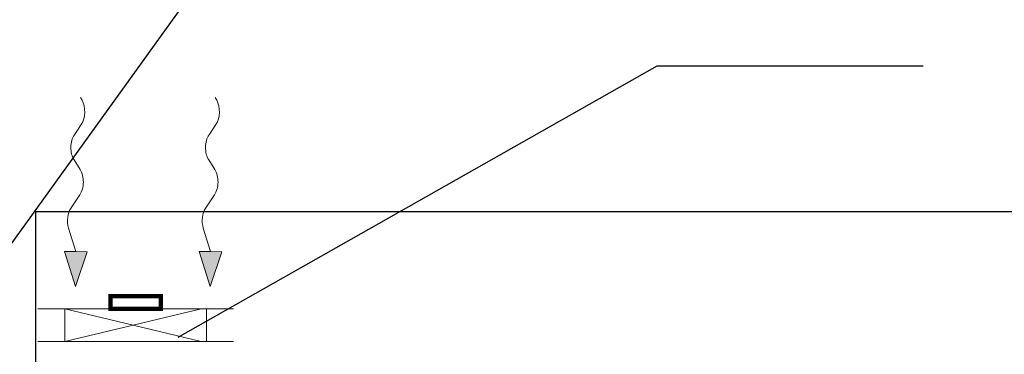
# Model space of a CAD drawing. Header units: millimetres. Extents: x -367720 to -162733, y 309172 to 337444.
# Tile 99 of 256: x -345060 to -342798, y 317353 to 318123. Entities that reach past the tile are written whole.
import ezdxf
from ezdxf.enums import TextEntityAlignment as Align

# ---------------------------------------------------------------- set-up
doc = ezdxf.new("R2010")
doc.units = ezdxf.units.MM
doc.header["$LTSCALE"] = 10
doc.header["$MEASUREMENT"] = 0
doc.linetypes.add('GESTRICHELT', pattern=[0.2815, 0.1875, -0.094])
doc.layers.get('0').update_dxf_attribs({"color": 255, "lineweight": 13})
doc.layers.add('VZ1', color=6, linetype='Continuous', lineweight=18)
doc.layers.add('vzt-tenká', color=2, linetype='Continuous', lineweight=20)
doc.layers.add('VZT_pozice', color=1, linetype='Continuous')
doc.layers.add('ÚT_CHL-ovladač', color=4, linetype='Continuous')
doc.styles.add('PITSIMP8', font='pitsimp8')
doc.styles.add('ROMANS', font='ROMANS.shx', dxfattribs={"height": 80})

# ---------------------------------------------------------------- blocks, each defined once
blk = doc.blocks.new('2DLUK051')
at = {"color": 0, "linetype": 'ByBlock'}
for p, q in [((0.0368, 0.572), (0.0234, 0.5864)), ((-0.029, 0.372), (0.033, 0.4318)), ((0.029, 0.172), (-0.029, 0.228)), ((-0.05, -0.0482), (0.029, 0.028)), ((0, -0.3), (-0.0694, -0.1663)), ((-0.1038, -0.3), (0, -0.5)), ((-0.1038, -0.3), (0, -0.3)), ((0, -0.5), (0.1038, -0.3)), ((0.1038, -0.3), (0, -0.3))]:
    blk.add_line(p, q, dxfattribs=at)
for centre, start, end in [((-0.0364, 0.5038), 313.9193, 42.9591), ((0.0403, 0.3), 133.9193, 226.0807), ((-0.0403, 0.1), 313.9193, 46.0807), ((0.0193, -0.1202), 133.9193, 207.4395)]:
    blk.add_arc(centre, 0.1, start, end, dxfattribs=at)
blk.add_solid([(-0.1038, -0.3), (0.1038, -0.3), (0, -0.5)], dxfattribs=at)
at = {"linetype": 'ByBlock', "style": 'PITSIMP8', "flags": 9}
for tag, p in [('BEZEICHNUNG', (-0.1081, 0.1756)), ('RAUM/GRUPPE', (-0.1081, 0.1556)), ('POS.NR.G-LV', (-0.1081, 0.1356)), ('FABRIKAT', (-0.1081, 0.1156)), ('KENNUNG', (-0.1081, 0.0756)), ('LEISTUNG', (-0.1081, 0.0556)), ('TYP', (-0.1081, 0.0956)), ('VOLUMENSTROM', (-0.1081, 0.0356)), ('DRUCK/-STUFE', (-0.1081, 0.0156)), ('ANSCHLUSS', (-0.1081, -0.0044)), ('GROESSE', (-0.1081, -0.0244)), ('DN', (-0.1081, -0.0444)), ('TEMPERATUR', (-0.1081, -0.0644)), ('SCHUTZART', (-0.1081, -0.1044)), ('DREHZAHL', (-0.1081, -0.0844)), ('SPANNUNG/FREQUENZ', (-0.1081, -0.1244)), ('GEWICHT', (-0.1081, -0.1444)), ('FREI', (-0.1081, -0.1644)), ('FREI', (-0.1081, -0.1844)), ('FREI', (-0.1081, -0.2044))]:
    blk.add_attdef(tag, text='', height=0.01, dxfattribs=at).set_placement(p, align=Align.MIDDLE)
blk = doc.blocks.new('A$C44164CF6')
at = {"color": 1, "linetype": 'ByBlock'}
for p, q in [((9764.7, -1462.5), (10214.7, -1462.5)), ((9764.7, -1537.5), (10214.7, -1537.5))]:
    blk.add_line(p, q, dxfattribs=at)
at = {"color": 0, "linetype": 'GESTRICHELT'}
for p, q in [((9827.2, -1462.5), (10152.2, -1462.5)), ((9827.2, -1537.5), (10152.2, -1537.5))]:
    blk.add_line(p, q, dxfattribs=at)
at = {"color": 7}
for p, q in [((9827.2, -1462.5), (9983.5, -1500)), ((9983.5, -1500), (10139.7, -1462.5)), ((9827.2, -1537.5), (9983.5, -1500)), ((9983.5, -1500), (10139.7, -1537.5))]:
    blk.add_line(p, q, dxfattribs=at)
at = {"color": 1}
for p, q in [((9827.2, -1462.5), (9827.2, -1507.5)), ((10152.2, -1462.5), (10152.2, -1507.5)), ((9827.2, -1537.5), (9827.2, -1492.5)), ((10152.2, -1537.5), (10152.2, -1492.5))]:
    blk.add_line(p, q, dxfattribs=at)
at = {"layer": 'VZT_pozice', "color": 7}
for p, q in [((9624.2, -1422.8, 7.5), (10182.6, -646.8, 7.5)), ((10087.5, -1527.1), (11188, -903.1, -50000))]:
    blk.add_line(p, q, dxfattribs=at)
at = {"layer": 'VZT_pozice', "color": 2}
blk.add_line((11188, -903.1, -50000), (11798.7, -903.1, -50000), dxfattribs=at)
at = {"layer": 'ÚT_CHL-ovladač'}
for p, q in [((14336, -1238.8), (9759.6, -1238.8)), ((9759.6, -1238.8), (9759.6, -2032.6))]:
    blk.add_line(p, q, dxfattribs=at)
at = {"layer": 'ÚT_CHL-ovladač', "const_width": 10}
blk.add_lwpolyline([(10047.6, -1433.1), (10047.6, -1462.5), (9931.8, -1462.5), (9931.8, -1433.1)], close=True, dxfattribs=at)
at = {"layer": 'vzt-tenká', "xscale": 250.0000000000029, "yscale": 400, "zscale": 250.0000000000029, "rotation": 359.2002451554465}
for p in [(9853.9, -1210.6), (10163.3, -1210.6)]:
    blk.add_blockref('2DLUK051', p, dxfattribs=at)
at = {"layer": 'VZ1', "extrusion": (0, -1, -1.22461e-16), "style": 'ROMANS', "width": 0.8, "flags": 1}
for tag, p in [('MATERIAL', (-2269.1, 3112.5, -14812.2)), ('PRIRUBA', (-2269.1, 3112.5, -14812.2)), ('PRUTOK', (-2269.1, 3112.5, -14812.2)), ('PLOCHA', (-2269.1, 3112.5, -14812.2)), ('OBVOD', (-2269.1, 3112.5, -14812.2)), ('NAZEV', (-2269.1, 3112.5, -14812.2)), ('USEK', (-2269.1, 3112.5, -14812.2)), ('KOTA', (-2269.1, 3112.5, -14812.2)), ('TVAR', (-2269.1, 3112.5, -14812.2)), ('NB2', (-2269.1, 3112.5, -14812.2)), ('NB1', (-2269.1, 3112.5, -14812.2)), ('POS', (-2269.1, 3112.5, -14812.2)), ('DB', (-2269.1, 3112.5, -14812.2)), ('DA', (-2269.1, 3112.5, -14812.2)), ('B2', (-2269.1, 3112.5, -14812.2)), ('A2', (-2269.1, 3112.5, -14812.2)), ('B1', (-2269.1, 3112.5, -14812.2)), ('A1', (-2269.1, 3112.5, -14812.2)), ('LT', (-2269.1, 3112.5, -14812.2)), ('MATERIAL', (99885.3, 3112.5, -14812.2)), ('PRIRUBA', (99885.3, 3112.5, -14812.2)), ('PRUTOK', (99885.3, 3112.5, -14812.2)), ('PLOCHA', (99885.3, 3112.5, -14812.2)), ('OBVOD', (99885.3, 3112.5, -14812.2)), ('NAZEV', (99885.3, 3112.5, -14812.2)), ('USEK', (99885.3, 3112.5, -14812.2)), ('KOTA', (99885.3, 3112.5, -14812.2)), ('TVAR', (99885.3, 3112.5, -14812.2)), ('NB2', (99885.3, 3112.5, -14812.2)), ('NB1', (99885.3, 3112.5, -14812.2)), ('POS', (99885.3, 3112.5, -14812.2)), ('DB', (99885.3, 3112.5, -14812.2)), ('DA', (99885.3, 3112.5, -14812.2)), ('B2', (99885.3, 3112.5, -14812.2)), ('B1', (99885.3, 3112.5, -14812.2)), ('LT', (99885.3, 3112.5, -14812.2)), ('A2', (99885.3, 3112.5, -14812.2)), ('A1', (99885.3, 3112.5, -14812.2))]:
    blk.add_attdef(tag, p, '', height=1, rotation=180, dxfattribs=at)
at = {"layer": 'VZ1', "extrusion": (1.22461e-16, 1, 4.44089e-16), "style": 'ROMANS', "width": 0.8, "flags": 1}
for tag, p in [('MATERIAL', (2269.1, 2852.5, 14812.2)), ('PRIRUBA', (2269.1, 2852.5, 14812.2)), ('IZOLACE', (2269.1, 2852.5, 14812.2)), ('PRUTOK', (2269.1, 2852.5, 14812.2)), ('PLOCHA', (2269.1, 2852.5, 14812.2)), ('NASTCE', (2269.1, 2852.5, 14812.2)), ('OBVOD', (2269.1, 2852.5, 14812.2)), ('NAZEV', (2269.1, 2852.5, 14812.2)), ('USEK', (2269.1, 2852.5, 14812.2)), ('KOTA', (2269.1, 2852.5, 14812.2)), ('TVAR', (2269.1, 2852.5, 14812.2)), ('NB2', (2269.1, 2852.5, 14812.2)), ('NB1', (2269.1, 2852.5, 14812.2)), ('POS', (2269.1, 2852.5, 14812.2)), ('VS', (2269.1, 2852.5, 14812.2)), ('B1', (2269.1, 2852.5, 14812.2)), ('A1', (2269.1, 2852.5, 14812.2)), ('LT', (2269.1, 2852.5, 14812.2)), ('MATERIAL', (-99885.3, 2852.5, 14812.2)), ('PRIRUBA', (-99885.3, 2852.5, 14812.2)), ('IZOLACE', (-99885.3, 2852.5, 14812.2)), ('PRUTOK', (-99885.3, 2852.5, 14812.2)), ('PLOCHA', (-99885.3, 2852.5, 14812.2)), ('NASTCE', (-99885.3, 2852.5, 14812.2)), ('OBVOD', (-99885.3, 2852.5, 14812.2)), ('NAZEV', (-99885.3, 2852.5, 14812.2)), ('USEK', (-99885.3, 2852.5, 14812.2)), ('KOTA', (-99885.3, 2852.5, 14812.2)), ('TVAR', (-99885.3, 2852.5, 14812.2)), ('NB2', (-99885.3, 2852.5, 14812.2)), ('NB1', (-99885.3, 2852.5, 14812.2)), ('POS', (-99885.3, 2852.5, 14812.2)), ('B1', (-99885.3, 2852.5, 14812.2)), ('VS', (-99885.3, 2852.5, 14812.2)), ('LT', (-99885.3, 2852.5, 14812.2)), ('A1', (-99885.3, 2852.5, 14812.2))]:
    blk.add_attdef(tag, p, '', height=1, dxfattribs=at)

msp = doc.modelspace()

# ---------------------------------------------------------------- block references
msp.add_blockref('A$C44164CF6', (-354782.9, 318920.1))

doc.saveas('drawing.dxf')
